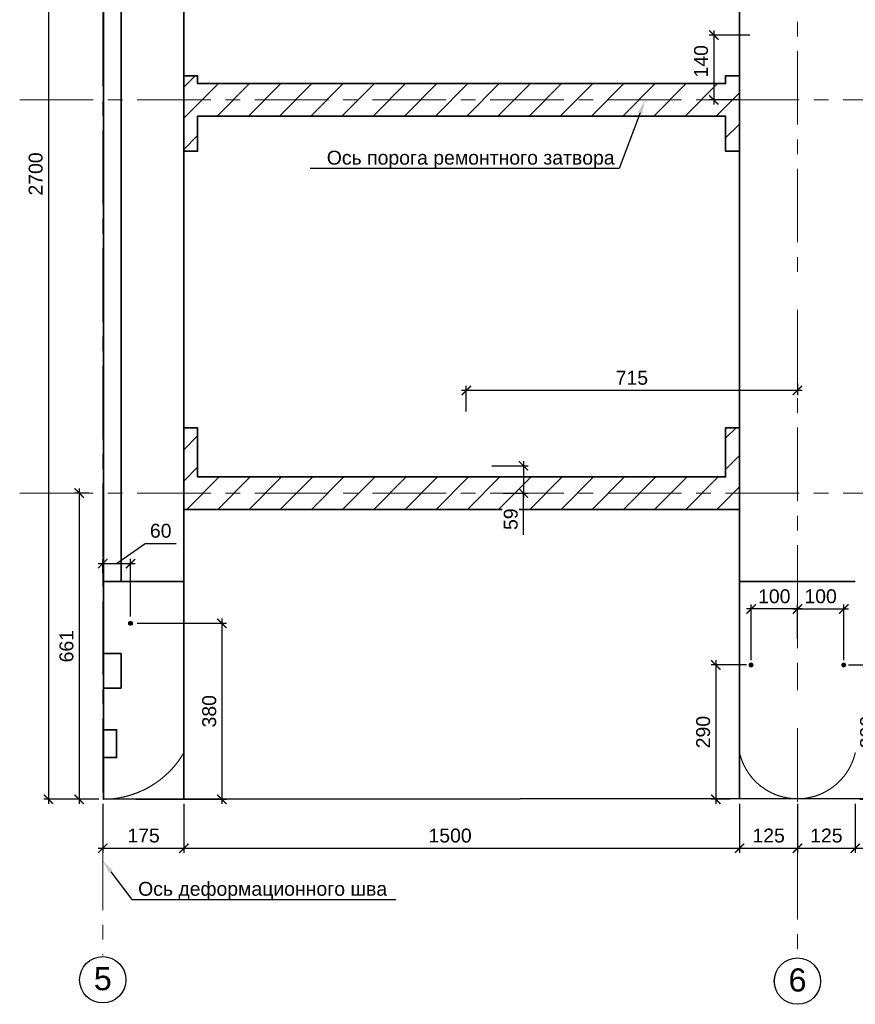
# Model space of a CAD drawing. Header units: millimetres. Extents: x 442308 to 722034, y 240588 to 370364.
# Tile 6 of 27: x 501629 to 519672, y 311294 to 332552. Entities that reach past the tile are written whole.
import ezdxf
from ezdxf import colors
from ezdxf.entities.mleader import LeaderData, LeaderLine
from ezdxf.math import Vec2, Vec3

# ---------------------------------------------------------------- set-up
doc = ezdxf.new("R2010")
doc.units = ezdxf.units.MM
doc.header["$LTSCALE"] = 10
doc.linetypes.add('PHANTOM', pattern=[63.5, 31.75, -6.35, 6.35, -6.35, 6.35, -6.35])
doc.linetypes.add('осевая', pattern=[50.8, 31.75, -6.35, 6.35, -6.35])
for name, color, linetype, lineweight in [('Dim', 7, 'Continuous', 25), ('Бетон', 7, 'Continuous', 35), ('ГТО-2_Размеры', 7, 'Continuous', 15), ('Отдел_Выноски(стрелка)', 7, 'Continuous', 15), ('Отдел_Заглавные надписи', 7, 'Continuous', 30)]:
    doc.layers.add(name, color=color, linetype=linetype, lineweight=lineweight)
doc.layers.add('ГП_Штриховки', color=7, linetype='Continuous')
doc.layers.add('Оси', color=1, linetype='осевая')
doc.styles.add('arial', font='arial.ttf')
doc.styles.add('Рогун1', font='arial.ttf')
doc.dimstyles.new('100 мм', dxfattribs={"dimscale": 100, "dimtxt": 3.5, "dimasz": 2, "dimexe": 1, "dimexo": 1, "dimgap": 1.2, "dimtad": 1, "dimdec": 0, "dimlfac": 0.1, "dimrnd": 0.0001, "dimtxsty": 'Рогун1', "dimblk": 'ARCHTICK', "dimcen": 2.5, "dimdle": 1, "dimaunit": 1, "dimadec": 1, "dimazin": 0, "dimtfac": 1, "dimtdec": 0, "dimtmove": 1, "dimatfit": 3, "dimldrblk": 'ARCHTICK', "dimfxl": 1, "dimtfill": 1, "dimarcsym": 0})

# ---------------------------------------------------------------- blocks, each defined once
blk = doc.blocks.new('_ArchTick')
at = {"color": 0, "linetype": 'ByBlock', "const_width": 0.15}
blk.add_lwpolyline([(-0.5, -0.5), (0.5, 0.5)], dxfattribs=at)
blk = doc.blocks.new('*D59')
at = {"layer": 'Defpoints', "color": 0, "transparency": 16777216}
for p in [(508372, 342721), (502248, 315721), (503437, 315721)]:
    blk.add_point(p, dxfattribs=at)
at = {"layer": 'ГТО-2_Размеры', "color": 0, "lineweight": -2, "transparency": 16777216}
for p, q in [((508272, 342721), (502148, 342721)), ((502248, 342821), (502248, 315621)), ((503337, 315721), (502148, 315721))]:
    blk.add_line(p, q, dxfattribs=at)
at = {"layer": 'ГТО-2_Размеры', "color": 0, "lineweight": -2, "transparency": 16777216, "xscale": 200, "yscale": 200, "zscale": 200}
for p, rotation in [((502248, 342721), 90), ((502248, 315721), 270)]:
    blk.add_blockref('_ArchTick', p, dxfattribs=dict(at, rotation=rotation))
at = {"layer": 'ГТО-2_Размеры', "color": 0, "transparency": 16777216, "insert": (501975, 329221), "char_height": 300, "attachment_point": 5, "rotation": 90, "style": 'Рогун1'}
blk.add_mtext('2700', dxfattribs=at)
blk = doc.blocks.new('*D58')
at = {"layer": 'Defpoints', "color": 0, "transparency": 16777216}
for p in [(503222, 322331), (502913, 315721), (503437, 315721)]:
    blk.add_point(p, dxfattribs=at)
at = {"layer": 'ГТО-2_Размеры', "color": 0, "lineweight": -2, "transparency": 16777216}
for p, q in [((503122, 322331), (502813, 322331)), ((502913, 322431), (502913, 315621)), ((503337, 315721), (502813, 315721))]:
    blk.add_line(p, q, dxfattribs=at)
at = {"layer": 'ГТО-2_Размеры', "color": 0, "lineweight": -2, "transparency": 16777216, "xscale": 200, "yscale": 200, "zscale": 200}
for p, rotation in [((502913, 322331), 90), ((502913, 315721), 270)]:
    blk.add_blockref('_ArchTick', p, dxfattribs=dict(at, rotation=rotation))
at = {"layer": 'ГТО-2_Размеры', "color": 0, "transparency": 16777216, "insert": (502640, 319026), "char_height": 300, "attachment_point": 5, "rotation": 90, "style": 'Рогун1'}
blk.add_mtext('661', dxfattribs=at)
blk = doc.blocks.new('*D157')
at = {"layer": 'Defpoints', "color": 0, "transparency": 16777216}
for p in [(503422, 315721), (518422, 315721), (518422, 314663)]:
    blk.add_point(p, dxfattribs=at)
at = {"layer": 'ГТО-2_Размеры', "color": 0, "lineweight": -2, "transparency": 16777216}
for p, q in [((503422, 315621), (503422, 314563)), ((518422, 315621), (518422, 314563)), ((503322, 314663), (518522, 314663))]:
    blk.add_line(p, q, dxfattribs=at)
at = {"layer": 'ГТО-2_Размеры', "color": 0, "lineweight": -2, "transparency": 16777216, "xscale": 200, "yscale": 200, "zscale": 200, "rotation": 180}
blk.add_blockref('_ArchTick', (503422, 314663), dxfattribs=at)
at = {"layer": 'ГТО-2_Размеры', "color": 0, "lineweight": -2, "transparency": 16777216, "xscale": 200, "yscale": 200, "zscale": 200}
blk.add_blockref('_ArchTick', (518422, 314663), dxfattribs=at)
at = {"layer": 'ГТО-2_Размеры', "color": 0, "transparency": 16777216, "insert": (510922, 314936), "char_height": 300, "attachment_point": 5, "style": 'Рогун1'}
blk.add_mtext('1500', dxfattribs=at)
blk = doc.blocks.new('*D158')
at = {"layer": 'Defpoints', "color": 0, "transparency": 16777216}
for p in [(518422, 315721), (533422, 315721), (533422, 314663)]:
    blk.add_point(p, dxfattribs=at)
at = {"layer": 'ГТО-2_Размеры', "color": 0, "lineweight": -2, "transparency": 16777216}
for p, q in [((518422, 315621), (518422, 314563)), ((533422, 315621), (533422, 314563)), ((518322, 314663), (533522, 314663))]:
    blk.add_line(p, q, dxfattribs=at)
at = {"layer": 'ГТО-2_Размеры', "color": 0, "lineweight": -2, "transparency": 16777216, "xscale": 200, "yscale": 200, "zscale": 200, "rotation": 180}
blk.add_blockref('_ArchTick', (518422, 314663), dxfattribs=at)
at = {"layer": 'ГТО-2_Размеры', "color": 0, "lineweight": -2, "transparency": 16777216, "xscale": 200, "yscale": 200, "zscale": 200}
blk.add_blockref('_ArchTick', (533422, 314663), dxfattribs=at)
at = {"layer": 'ГТО-2_Размеры', "color": 0, "transparency": 16777216, "insert": (525922, 314936), "char_height": 300, "attachment_point": 5, "style": 'Рогун1'}
blk.add_mtext('1500', dxfattribs=at)
blk = doc.blocks.new('*D160')
at = {"layer": 'Defpoints', "color": 0, "transparency": 16777216}
for p in [(518422, 315721), (519672, 315721), (519672, 314663)]:
    blk.add_point(p, dxfattribs=at)
at = {"layer": 'ГТО-2_Размеры', "color": 0, "lineweight": -2, "transparency": 16777216}
for p, q in [((518422, 315621), (518422, 314563)), ((519672, 315621), (519672, 314563)), ((518322, 314663), (519772, 314663))]:
    blk.add_line(p, q, dxfattribs=at)
at = {"layer": 'ГТО-2_Размеры', "color": 0, "lineweight": -2, "transparency": 16777216, "xscale": 200, "yscale": 200, "zscale": 200, "rotation": 180}
blk.add_blockref('_ArchTick', (518422, 314663), dxfattribs=at)
at = {"layer": 'ГТО-2_Размеры', "color": 0, "lineweight": -2, "transparency": 16777216, "xscale": 200, "yscale": 200, "zscale": 200}
blk.add_blockref('_ArchTick', (519672, 314663), dxfattribs=at)
at = {"layer": 'ГТО-2_Размеры', "color": 0, "transparency": 16777216, "insert": (519047, 314936), "char_height": 300, "attachment_point": 5, "style": 'Рогун1'}
blk.add_mtext('125', dxfattribs=at)
blk = doc.blocks.new('*D159')
at = {"layer": 'Defpoints', "color": 0, "transparency": 16777216}
for p in [(517172, 315721), (518422, 315721), (518422, 314663)]:
    blk.add_point(p, dxfattribs=at)
at = {"layer": 'ГТО-2_Размеры', "color": 0, "lineweight": -2, "transparency": 16777216}
for p, q in [((517172, 315621), (517172, 314563)), ((518422, 315621), (518422, 314563)), ((517072, 314663), (518522, 314663))]:
    blk.add_line(p, q, dxfattribs=at)
at = {"layer": 'ГТО-2_Размеры', "color": 0, "lineweight": -2, "transparency": 16777216, "xscale": 200, "yscale": 200, "zscale": 200, "rotation": 180}
blk.add_blockref('_ArchTick', (517172, 314663), dxfattribs=at)
at = {"layer": 'ГТО-2_Размеры', "color": 0, "lineweight": -2, "transparency": 16777216, "xscale": 200, "yscale": 200, "zscale": 200}
blk.add_blockref('_ArchTick', (518422, 314663), dxfattribs=at)
at = {"layer": 'ГТО-2_Размеры', "color": 0, "transparency": 16777216, "insert": (517800, 314936), "char_height": 300, "attachment_point": 5, "style": 'Рогун1'}
blk.add_mtext('125', dxfattribs=at)
blk = doc.blocks.new('*D161')
at = {"layer": 'Defpoints', "color": 0, "transparency": 16777216}
for p in [(503422, 315721), (505172, 315721), (505172, 314663)]:
    blk.add_point(p, dxfattribs=at)
at = {"layer": 'ГТО-2_Размеры', "color": 0, "lineweight": -2, "transparency": 16777216}
for p, q in [((503422, 315621), (503422, 314563)), ((505172, 315621), (505172, 314563)), ((503322, 314663), (505272, 314663))]:
    blk.add_line(p, q, dxfattribs=at)
at = {"layer": 'ГТО-2_Размеры', "color": 0, "lineweight": -2, "transparency": 16777216, "xscale": 200, "yscale": 200, "zscale": 200, "rotation": 180}
blk.add_blockref('_ArchTick', (503422, 314663), dxfattribs=at)
at = {"layer": 'ГТО-2_Размеры', "color": 0, "lineweight": -2, "transparency": 16777216, "xscale": 200, "yscale": 200, "zscale": 200}
blk.add_blockref('_ArchTick', (505172, 314663), dxfattribs=at)
at = {"layer": 'ГТО-2_Размеры', "color": 0, "transparency": 16777216, "insert": (504304, 314936), "char_height": 300, "attachment_point": 5, "style": 'Рогун1'}
blk.add_mtext('175', dxfattribs=at)
blk = doc.blocks.new('*D278')
at = {"layer": 'Defpoints', "color": 0, "transparency": 16777216}
for p in [(504066, 319521), (504037, 315721), (505995, 315721)]:
    blk.add_point(p, dxfattribs=at)
at = {"layer": 'ГТО-2_Размеры', "color": 0, "lineweight": -2, "transparency": 16777216}
for p, q in [((504166, 319521), (506095, 319521)), ((505995, 319621), (505995, 315621)), ((504137, 315721), (506095, 315721))]:
    blk.add_line(p, q, dxfattribs=at)
at = {"layer": 'ГТО-2_Размеры', "color": 0, "lineweight": -2, "transparency": 16777216, "xscale": 200, "yscale": 200, "zscale": 200}
for p, rotation in [((505995, 319521), 90), ((505995, 315721), 270)]:
    blk.add_blockref('_ArchTick', p, dxfattribs=dict(at, rotation=rotation))
at = {"layer": 'ГТО-2_Размеры', "color": 0, "transparency": 16777216, "insert": (505722, 317621), "char_height": 300, "attachment_point": 5, "rotation": 90, "style": 'Рогун1'}
blk.add_mtext('380', dxfattribs=at)
blk = doc.blocks.new('*D279')
at = {"layer": 'Defpoints', "color": 0, "transparency": 16777216}
for p in [(504022, 320809), (503422, 320510), (504022, 319565)]:
    blk.add_point(p, dxfattribs=at)
at = {"layer": 'ГТО-2_Размеры', "color": 0, "lineweight": -2, "transparency": 16777216}
for p, q in [((503722, 320809), (504339, 321242)), ((504339, 321242), (505009, 321242)), ((503322, 320809), (504122, 320809)), ((503422, 320610), (503422, 320909)), ((504022, 319665), (504022, 320909))]:
    blk.add_line(p, q, dxfattribs=at)
at = {"layer": 'ГТО-2_Размеры', "color": 0, "lineweight": -2, "transparency": 16777216, "xscale": 200, "yscale": 200, "zscale": 200, "rotation": 180}
blk.add_blockref('_ArchTick', (503422, 320809), dxfattribs=at)
at = {"layer": 'ГТО-2_Размеры', "color": 0, "lineweight": -2, "transparency": 16777216, "xscale": 200, "yscale": 200, "zscale": 200}
blk.add_blockref('_ArchTick', (504022, 320809), dxfattribs=at)
at = {"layer": 'ГТО-2_Размеры', "color": 0, "transparency": 16777216, "insert": (504674, 321516), "char_height": 300, "attachment_point": 5, "style": 'Рогун1', "bg_fill": 3, "box_fill_scale": 1.1, "bg_fill_color": 256, "bg_fill_true_color": 13158600, "bg_fill_transparency": 0}
blk.add_mtext('60', dxfattribs=at)
blk = doc.blocks.new('*D333')
at = {"layer": 'Defpoints', "color": 0, "transparency": 16777216}
for p in [(518422, 324796), (511272, 324546), (511272, 323995)]:
    blk.add_point(p, dxfattribs=at)
at = {"layer": 'ГТО-2_Размеры', "color": 0, "lineweight": -2, "transparency": 16777216}
for p, q in [((511272, 324095), (511272, 324646)), ((518422, 324696), (518422, 324446)), ((518522, 324546), (511172, 324546))]:
    blk.add_line(p, q, dxfattribs=at)
at = {"layer": 'ГТО-2_Размеры', "color": 0, "lineweight": -2, "transparency": 16777216, "xscale": 200, "yscale": 200, "zscale": 200, "rotation": 180}
blk.add_blockref('_ArchTick', (511272, 324546), dxfattribs=at)
at = {"layer": 'ГТО-2_Размеры', "color": 0, "lineweight": -2, "transparency": 16777216, "xscale": 200, "yscale": 200, "zscale": 200}
blk.add_blockref('_ArchTick', (518422, 324546), dxfattribs=at)
at = {"layer": 'ГТО-2_Размеры', "color": 0, "transparency": 16777216, "insert": (514847, 324819), "char_height": 300, "attachment_point": 5, "style": 'Рогун1'}
blk.add_mtext('715', dxfattribs=at)
blk = doc.blocks.new('*D334')
at = {"layer": 'Defpoints', "color": 0, "transparency": 16777216}
for p in [(511724, 322921), (511965, 322331), (512506, 322331)]:
    blk.add_point(p, dxfattribs=at)
at = {"layer": 'ГТО-2_Размеры', "color": 0, "lineweight": -2, "transparency": 16777216}
for p, q in [((511824, 322921), (512606, 322921)), ((512506, 323021), (512506, 322231)), ((512065, 322331), (512606, 322331)), ((512506, 321433), (512506, 322331))]:
    blk.add_line(p, q, dxfattribs=at)
at = {"layer": 'ГТО-2_Размеры', "color": 0, "lineweight": -2, "transparency": 16777216, "xscale": 200, "yscale": 200, "zscale": 200}
for p, rotation in [((512506, 322921), 90), ((512506, 322331), 270)]:
    blk.add_blockref('_ArchTick', p, dxfattribs=dict(at, rotation=rotation))
at = {"layer": 'ГТО-2_Размеры', "color": 0, "transparency": 16777216, "insert": (512233, 321768), "char_height": 300, "attachment_point": 5, "rotation": 90, "style": 'Рогун1', "bg_fill": 3, "box_fill_scale": 1.1, "bg_fill_color": 256, "bg_fill_true_color": 13158600, "bg_fill_transparency": 0}
blk.add_mtext('59', dxfattribs=at)
blk = doc.blocks.new('*D341')
at = {"layer": 'Defpoints', "color": 0, "transparency": 16777216}
for p in [(517422, 318621), (516660, 315721), (517072, 315721)]:
    blk.add_point(p, dxfattribs=at)
at = {"layer": 'ГТО-2_Размеры', "color": 0, "lineweight": -2, "transparency": 16777216}
for p, q in [((516660, 318721), (516660, 315621)), ((517322, 318621), (516560, 318621)), ((516972, 315721), (516560, 315721))]:
    blk.add_line(p, q, dxfattribs=at)
at = {"layer": 'ГТО-2_Размеры', "color": 0, "lineweight": -2, "transparency": 16777216, "xscale": 200, "yscale": 200, "zscale": 200}
for p, rotation in [((516660, 318621), 90), ((516660, 315721), 270)]:
    blk.add_blockref('_ArchTick', p, dxfattribs=dict(at, rotation=rotation))
at = {"layer": 'ГТО-2_Размеры', "color": 0, "transparency": 16777216, "insert": (516387, 317171), "char_height": 300, "attachment_point": 5, "rotation": 90, "style": 'Рогун1'}
blk.add_mtext('290', dxfattribs=at)
blk = doc.blocks.new('*D342')
at = {"layer": 'Defpoints', "color": 0, "transparency": 16777216}
for p in [(519422, 318621), (519672, 315721), (520200, 315721)]:
    blk.add_point(p, dxfattribs=at)
at = {"layer": 'ГТО-2_Размеры', "color": 0, "lineweight": -2, "transparency": 16777216}
for p, q in [((520200, 318721), (520200, 315621)), ((519522, 318621), (520300, 318621)), ((519772, 315721), (520300, 315721))]:
    blk.add_line(p, q, dxfattribs=at)
at = {"layer": 'ГТО-2_Размеры', "color": 0, "lineweight": -2, "transparency": 16777216, "xscale": 200, "yscale": 200, "zscale": 200}
for p, rotation in [((520200, 318621), 90), ((520200, 315721), 270)]:
    blk.add_blockref('_ArchTick', p, dxfattribs=dict(at, rotation=rotation))
at = {"layer": 'ГТО-2_Размеры', "color": 0, "transparency": 16777216, "insert": (519926, 317171), "char_height": 300, "attachment_point": 5, "rotation": 90, "style": 'Рогун1'}
blk.add_mtext('290', dxfattribs=at)
blk = doc.blocks.new('*D343')
at = {"layer": 'Defpoints', "color": 0, "transparency": 16777216}
for p in [(519422, 319829), (518422, 319530), (519422, 318621)]:
    blk.add_point(p, dxfattribs=at)
at = {"layer": 'ГТО-2_Размеры', "color": 0, "lineweight": -2, "transparency": 16777216}
for p, q in [((518422, 319630), (518422, 319929)), ((519422, 318721), (519422, 319929)), ((518322, 319829), (519522, 319829))]:
    blk.add_line(p, q, dxfattribs=at)
at = {"layer": 'ГТО-2_Размеры', "color": 0, "transparency": 16777216, "insert": (518922, 320102), "char_height": 300, "attachment_point": 5, "style": 'Рогун1', "bg_fill": 3, "box_fill_scale": 1.1, "bg_fill_color": 256, "bg_fill_true_color": 13158600, "bg_fill_transparency": 0}
blk.add_mtext('100', dxfattribs=at)
at = {"layer": 'ГТО-2_Размеры', "color": 0, "lineweight": -2, "transparency": 16777216, "xscale": 200, "yscale": 200, "zscale": 200, "rotation": 180}
blk.add_blockref('_ArchTick', (518422, 319829), dxfattribs=at)
at = {"layer": 'ГТО-2_Размеры', "color": 0, "lineweight": -2, "transparency": 16777216, "xscale": 200, "yscale": 200, "zscale": 200}
blk.add_blockref('_ArchTick', (519422, 319829), dxfattribs=at)
blk = doc.blocks.new('*D344')
at = {"layer": 'Defpoints', "color": 0, "transparency": 16777216}
for p in [(517422, 319829), (518422, 319087), (517422, 318621)]:
    blk.add_point(p, dxfattribs=at)
at = {"layer": 'ГТО-2_Размеры', "color": 0, "lineweight": -2, "transparency": 16777216}
for p, q in [((517422, 318721), (517422, 319929)), ((518422, 319187), (518422, 319929)), ((518522, 319829), (517322, 319829))]:
    blk.add_line(p, q, dxfattribs=at)
at = {"layer": 'ГТО-2_Размеры', "color": 0, "transparency": 16777216, "insert": (517922, 320102), "char_height": 300, "attachment_point": 5, "style": 'Рогун1', "bg_fill": 3, "box_fill_scale": 1.1, "bg_fill_color": 256, "bg_fill_true_color": 13158600, "bg_fill_transparency": 0}
blk.add_mtext('100', dxfattribs=at)
at = {"layer": 'ГТО-2_Размеры', "color": 0, "lineweight": -2, "transparency": 16777216, "xscale": 200, "yscale": 200, "zscale": 200, "rotation": 180}
blk.add_blockref('_ArchTick', (517422, 319829), dxfattribs=at)
at = {"layer": 'ГТО-2_Размеры', "color": 0, "lineweight": -2, "transparency": 16777216, "xscale": 200, "yscale": 200, "zscale": 200}
blk.add_blockref('_ArchTick', (518422, 319829), dxfattribs=at)
blk = doc.blocks.new('*D349')
at = {"layer": 'Defpoints', "color": 0, "transparency": 16777216}
for p in [(517492, 332221), (516615, 330821), (517284, 330821)]:
    blk.add_point(p, dxfattribs=at)
at = {"layer": 'ГТО-2_Размеры', "color": 0, "lineweight": -2, "transparency": 16777216}
for p, q in [((516615, 332321), (516615, 330721)), ((517392, 332221), (516515, 332221)), ((517184, 330821), (516515, 330821))]:
    blk.add_line(p, q, dxfattribs=at)
at = {"layer": 'ГТО-2_Размеры', "color": 0, "lineweight": -2, "transparency": 16777216, "xscale": 200, "yscale": 200, "zscale": 200}
for p, rotation in [((516615, 332221), 90), ((516615, 330821), 270)]:
    blk.add_blockref('_ArchTick', p, dxfattribs=dict(at, rotation=rotation))
at = {"layer": 'ГТО-2_Размеры', "color": 0, "transparency": 16777216, "insert": (516342, 331653), "char_height": 300, "attachment_point": 5, "rotation": 90, "style": 'Рогун1'}
blk.add_mtext('140', dxfattribs=at)

msp = doc.modelspace()

# ---------------------------------------------------------------- hatches: boundary and pattern name
at = {"lineweight": 15}
h = msp.add_hatch(dxfattribs=at)
h.set_pattern_fill('ANSI31', color=256, scale=150)
h.set_pattern_definition([(45, (166287.35, -169433), (-336.7596, 336.7596), [])])
h.paths.add_polyline_path([(517171.5450512, 329710.5425882), (516871.5450512, 329710.5425882), (516871.5450512, 330470.5425882), (505471.5450511, 330470.5425882), (505471.5450511, 329710.5425882), (505171.5450511, 329710.5425882), (505171.5450511, 331340.5425882), (505471.5450511, 331340.5425882), (505471.5450511, 331170.5425882), (516871.5450512, 331170.5425882), (516871.5450512, 331340.5425882), (517171.5450512, 331340.5425882)])
at = {"lineweight": 15, "ltscale": 100}
h = msp.add_hatch(dxfattribs=at)
h.set_pattern_fill('ANSI31', color=256, scale=150)
h.set_pattern_definition([(45, (99651.68, -321354.8), (-336.7596, 336.7596), [])])
h.paths.add_polyline_path([(517171.5450506, 321980.5425882), (505171.545051, 321980.5425882), (505171.5450515, 322741.5425882), (505171.5450515, 323739.5425882), (505471.545051, 323739.5425882), (505471.545051, 322680.5425882), (516871.5450511, 322680.5425882), (516871.5450511, 323739.5425882), (517171.5450511, 323739.5425882)])
at = {"layer": 'ГП_Штриховки', "true_color": 0x000000, "transparency": 33554610}
h = msp.add_hatch(color=18, dxfattribs=at)
h.dxf.hatch_style = 1
h.paths.add_polyline_path([(504065.5446741, 319521.0449124, -1), (503977.5446741, 319521.0449124, -1)])
h = msp.add_hatch(color=18, dxfattribs=at)
h.dxf.hatch_style = 1
h.paths.add_polyline_path([(517465.5450516, 318620.5425886, 1), (517377.5450516, 318620.5425886, 1)])
h = msp.add_hatch(color=18, dxfattribs=at)
h.dxf.hatch_style = 1
h.paths.add_polyline_path([(519465.5450516, 318620.5425886, 1), (519377.5450516, 318620.5425886, 1)])

# ---------------------------------------------------------------- linework, layer by layer
at = {"lineweight": 20}
for centre in [(504021.5446741, 319521.0449124), (504021.5446741, 319521.0449124), (517421.5450516, 318620.5425886), (517421.5450516, 318620.5425886), (519421.5450516, 318620.5425886), (519421.5450516, 318620.5425886)]:
    msp.add_circle(centre, 44, dxfattribs=at)
at = {"layer": 'Dim', "color": 7, "linetype": 'PHANTOM', "lineweight": 0, "ltscale": 75}
for points in [[(503421.5450512, 315720.5425882, 0.265564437), (505171.5450509, 316720.5425877), (505171.5450512, 329890.5425931)], [(519671.5355203, 316731.9423615, -0.8), (517171.5355203, 316731.9423621)]]:
    msp.add_lwpolyline(points, format="xyb", dxfattribs=at)
at = {"layer": 'Бетон', "color": 2, "ltscale": 10}
for p, q in [((505171.5450517, 343320.5425908), (505171.5450517, 330900.5425882)), ((517171.5450512, 330900.5425882), (517171.5450512, 342720.5425882)), ((503821.5450512, 341920.5425882), (503821.5450512, 320420.5425882)), ((505171.5450511, 329880.5425882), (505171.5450511, 323220.5425882)), ((517171.5450513, 323220.5425882), (517171.5450513, 329880.5425882)), ((505171.5450511, 323275.5425882), (505171.5450509, 315720.5425882)), ((517171.5450513, 315720.5425882), (517171.5450513, 323275.5425882)), ((503821.5450512, 318870.5425882), (503821.5450512, 318120.5425882)), ((503821.5450512, 318120.5425882), (503436.5450512, 318120.5425882))]:
    msp.add_line(p, q, dxfattribs=at)
for points in [[(536421.5450512, 342720.5425882), (508371.5450503, 342720.5425882), (505171.5450517, 344320.5425882), (503436.5450512, 344320.5425882), (503436.5450512, 342720.5425882), (503436.5450512, 315720.5425882), (548421.5450512, 315758.1530885), (548421.5450512, 342722.7027435), (545421.5450512, 342720.5425882)], [(517171.5450512, 329710.5425892), (516871.5450512, 329710.5425892), (516871.5450512, 330470.5425892), (505471.5450511, 330470.5425892), (505471.5450511, 329710.5425892), (505171.5450511, 329710.5425892), (505171.5450511, 331340.5425892), (505471.5450511, 331340.5425892), (505471.5450511, 331170.5425892), (516871.5450512, 331170.5425892), (516871.5450512, 331340.5425892), (517171.5450512, 331340.5425892)], [(505171.5450496, 331035.5425883), (505171.5450511, 329770.5425882)], [(517171.5450511, 331035.5425882), (517171.5450511, 329770.5425882)], [(517171.545051, 323739.5425882), (516871.545051, 323739.5425882), (516871.545051, 322680.5425882), (505471.5450509, 322680.5425882), (505471.5450509, 323739.5425882), (505171.545051, 323739.5425882)], [(517171.545051, 321980.5425882), (505171.545051, 321980.5425882)], [(503436.5446775, 320420.989527), (505171.5446773, 320420.989527)], [(517171.5450513, 320420.5425882), (519671.5450513, 320420.5425882)], [(503436.5450512, 318870.5425882), (503821.5450512, 318870.5425882)], [(503436.5450512, 316620.5425882), (503721.5450512, 316620.5425882), (503721.5450512, 317220.5425882), (503436.5450512, 317220.5425882)]]:
    msp.add_lwpolyline(points, dxfattribs=at)
at = {"layer": 'Оси', "linetype": 'осевая', "lineweight": 15, "ltscale": 5}
for p, q in [((501629.2099638, 330820.5425882), (550004.6462176, 330820.5425882)), ((501629.2099638, 322330.5425882), (550004.6462176, 322330.5425882))]:
    msp.add_line(p, q, dxfattribs=at)
for points in [[(518421.5450512, 347113.2210867), (518421.5450512, 327074.4727694)], [(503421.5450512, 345397.942017), (503421.5450512, 312323.3674806)], [(518421.5450512, 326287.1811156), (518421.5450512, 318078.0435015)]]:
    msp.add_lwpolyline(points, dxfattribs=at)

# ---------------------------------------------------------------- texts
at = {"layer": 'Отдел_Заглавные надписи', "insert": (518423.7722023, 311816.6690763), "char_height": 500, "attachment_point": 5, "style": 'arial', "bg_fill": 3, "box_fill_scale": 1.5, "bg_fill_color": 256, "bg_fill_transparency": 0}
msp.add_mtext('\\pxqc;6', dxfattribs=at)

# ---------------------------------------------------------------- dimensions: what is measured, and where the dimension line sits
at = {"layer": 'ГТО-2_Размеры'}
for base, p1, p2, picture, middle in [((502248.2600308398, 315720.542588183), (508371.5450502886, 342720.5425881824), (503436.5450511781, 315720.5425881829), '*D59', (501975.0881345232, 329220.5425881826)), ((502913.1430734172, 315720.5425881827), (503221.9531684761, 322330.5425881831), (503436.5450513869, 315720.5425881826), '*D58', (502639.9711771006, 319025.5425881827)), ((505994.9692589, 315721.0449124), (504065.5446741, 319521.0449124), (504037.3628168, 315721.0449124), '*D278', (505721.6950433, 317621.0449124)), ((516659.8693657, 315720.5425882), (517421.5450516, 318620.5425886), (517071.5450516, 315720.5425882), '*D341', (516386.6974694, 317170.5425884)), ((520199.5040017, 315720.5425882), (519421.5450516, 318620.5425886), (519671.5450516, 315720.5425882), '*D342', (519926.3321054, 317170.5425884))]:
    dim = msp.add_linear_dim(base=base, p1=p1, p2=p2, angle=90, dimstyle='100 мм', override={"dimtxt": 3, "dimdec": 6, "dimtfill": 0}, dxfattribs=at)
    dim.commit()
    dim.dimension.update_dxf_attribs({"geometry": picture, "text_midpoint": middle})
dim = msp.add_linear_dim(base=(516615.4847486, 330820.5425882), p1=(517491.9509752, 332220.5425882), p2=(517284.1226877, 330820.5425882), angle=90, text='140', dimstyle='100 мм', override={"dimtxt": 3, "dimdec": 6, "dimtfill": 0}, dxfattribs=at)
dim.commit()
dim.dimension.update_dxf_attribs({"geometry": '*D349', "text_midpoint": (516615.4847486, 331652.7829906), "dimtype": 160})
for base, p1, p2, picture, middle in [((511271.545104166, 324545.9082868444), (518421.5450511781, 324796.0145998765), (511271.545104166, 323995.0309153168), '*D333', (514846.5450776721, 324545.9082868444)), ((505171.5450509, 314663.1777871), (503421.5450512, 315720.5425882), (505171.5450509, 315720.5425882), '*D161', (504304.0450511, 314663.1777871)), ((518421.5450567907, 314663.1777870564), (517171.5450516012, 315720.5425881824), (518421.5450567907, 315720.5425881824), '*D159', (517800.4331035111, 314663.1777870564)), ((519671.5450516, 314663.1777871), (518421.5450514, 315720.5425882), (519671.5450516, 315720.5425882), '*D160', (519046.5450515, 314663.1777871))]:
    dim = msp.add_linear_dim(base=base, p1=p1, p2=p2, dimstyle='100 мм', override={"dimtxt": 3, "dimdec": 6, "dimtfill": 0}, dxfattribs=at)
    dim.commit()
    dim.dimension.update_dxf_attribs({"geometry": picture, "text_midpoint": middle, "dimtype": 160})
for base, p1, p2, picture, middle in [((518421.5450511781, 314663.1777870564), (503421.5450511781, 315720.5425881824), (518421.5450511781, 315720.5425881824), '*D157', (510921.5450511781, 314936.3496833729)), ((533421.5450513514, 314663.1777870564), (518421.5450513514, 315720.5425882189), (533421.5450513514, 315720.5425882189), '*D158', (525921.5450513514, 314936.3496833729))]:
    dim = msp.add_linear_dim(base=base, p1=p1, p2=p2, dimstyle='100 мм', override={"dimtxt": 3, "dimdec": 6, "dimtfill": 0}, dxfattribs=at)
    dim.commit()
    dim.dimension.update_dxf_attribs({"geometry": picture, "text_midpoint": middle})

# ---------------------------------------------------------------- leaders
at = {"layer": 'Отдел_Выноски(стрелка)'}
ml = msp.add_multileader_mtext('Standard', dxfattribs=at)
ml.set_content('Ось порога ремонтного затвора', color=256, style='arial')
ml.set_leader_properties()
ml.build(insert=Vec2(0, 0))
ml.multileader.update_dxf_attribs({"text_left_attachment_type": 6, "text_right_attachment_type": 6, "dogleg_length": 136.6171409, "arrow_head_size": 300})
ctx = ml.context
ctx.base_point, ctx.char_height, ctx.arrow_head_size, ctx.plane_origin = Vec3(508257.7888066, 329339.8307804), 300, 300, Vec3(495979.2394346, 340927.8983775)
ctx.left_attachment, ctx.right_attachment = 6, 6
notes = []
notes.append((ctx, [(1, (1, 1, 0), (514576.0321412, 329339.8307804), (-1, 0), 136.6171409, [(0, [(515130.1752427, 330820.5425882)], 0, [])])]))
ctx.mtext.insert, ctx.mtext.width, ctx.mtext.defined_height, ctx.mtext.flow_direction = Vec3(508259.7888066, 329723.1186385), 9194.161877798, 766.5757162, 5
ml = msp.add_multileader_mtext('Standard', dxfattribs=at)
ml.set_content('Ось деформационного шва', color=256, style='arial')
ml.set_leader_properties()
ml.build(insert=Vec2(0, 0))
ml.multileader.update_dxf_attribs({"text_left_attachment_type": 6, "text_right_attachment_type": 6, "dogleg_length": 136.6171409, "arrow_head_size": 300})
ctx = ml.context
ctx.base_point, ctx.char_height, ctx.arrow_head_size, ctx.plane_origin = Vec3(504184.1409644, 313554.6868719), 300, 300, Vec3(493571.7363187, 325491.4039961)
ctx.left_attachment, ctx.right_attachment = 6, 6
notes.append((ctx, [(0, (1, 1, 0), (504047.5238234, 313554.6868719), (1, 0), 136.6171409, [(0, [(503418.9844201, 314398.3160335)], 0, [])])]))
ctx.mtext.insert, ctx.mtext.width, ctx.mtext.defined_height, ctx.mtext.flow_direction = Vec3(504186.1409644, 313937.97473), 10778.52206062, 766.5757162, 5
for ctx, leaders in notes:
    for number, flags, end, landing, length, lines in leaders:
        leader = LeaderData()
        leader.index, (leader.has_last_leader_line, leader.has_dogleg_vector, leader.attachment_direction) = number, flags
        leader.last_leader_point, leader.dogleg_vector, leader.dogleg_length = Vec3(end), Vec3(landing), length
        for number, points, colour, breaks in lines:
            line = LeaderLine()
            line.index, line.vertices, line.color, line.breaks = number, Vec3.list(points), colors.encode_raw_color(colour), breaks
            leader.lines.append(line)
        ctx.leaders.append(leader)

# ---------------------------------------------------------------- next in the draw order: linework, layer by layer
msp.add_circle((518421.5450512, 311794.4606133), 500)
at = {"layer": 'Оси', "linetype": 'осевая', "lineweight": 15, "ltscale": 5}
msp.add_lwpolyline([(518421.5450512, 317255.258071), (518421.5450512, 312294.4606133)], dxfattribs=at)

# ---------------------------------------------------------------- next in the draw order: texts
at = {"layer": 'Отдел_Заглавные надписи', "insert": (503423.7722023, 311845.5759436), "char_height": 500, "attachment_point": 5, "style": 'arial', "bg_fill": 3, "box_fill_scale": 1.5, "bg_fill_color": 256, "bg_fill_transparency": 0}
msp.add_mtext('\\pxqc;5', dxfattribs=at)

# ---------------------------------------------------------------- next in the draw order: dimensions: what is measured, and where the dimension line sits
at = {"layer": 'ГТО-2_Размеры'}
dim = msp.add_linear_dim(base=(512506.0428697, 322330.5979736), p1=(511724.137003, 322920.5979736), p2=(511965.2655949, 322330.5979736), angle=90, dimstyle='100 мм', override={"dimtxt": 3, "dimdec": 6, "dimtfill": 1}, dxfattribs=at)
dim.commit()
dim.dimension.update_dxf_attribs({"geometry": '*D334', "text_midpoint": (512412.6365904, 321768.0779945), "dimtype": 160})
for base, p1, p2, picture, middle in [((504021.5446741, 320809.0270392), (503421.5446775, 320510.1869367), (504021.5446741, 319565.0449124), '*D279', (504458.9546632, 321242.4078975)), ((519421.5450515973, 319829.2657360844), (518421.5450464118, 319530.4256335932), (519421.5450515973, 318620.5425885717), '*D343', (518921.5450490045, 319829.2657360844))]:
    dim = msp.add_linear_dim(base=base, p1=p1, p2=p2, dimstyle='100 мм', override={"dimtxt": 3, "dimdec": 6}, dxfattribs=at)
    dim.commit()
    dim.dimension.update_dxf_attribs({"geometry": picture, "text_midpoint": middle, "dimtype": 160})

# ---------------------------------------------------------------- next in the draw order: linework, layer by layer
msp.add_circle((503421.5450512, 311823.3674806), 500)

# ---------------------------------------------------------------- next in the draw order: dimensions: what is measured, and where the dimension line sits
dim = msp.add_linear_dim(base=(517421.5450516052, 319829.2657360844), p1=(518421.5450567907, 319087.4300984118), p2=(517421.5450516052, 318620.5425885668), angle=180, dimstyle='100 мм', override={"dimtxt": 3, "dimdec": 6}, dxfattribs=at)
dim.commit()
dim.dimension.update_dxf_attribs({"geometry": '*D344', "text_midpoint": (517921.5450490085, 319829.2657360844), "dimtype": 160})

doc.saveas('drawing.dxf')
